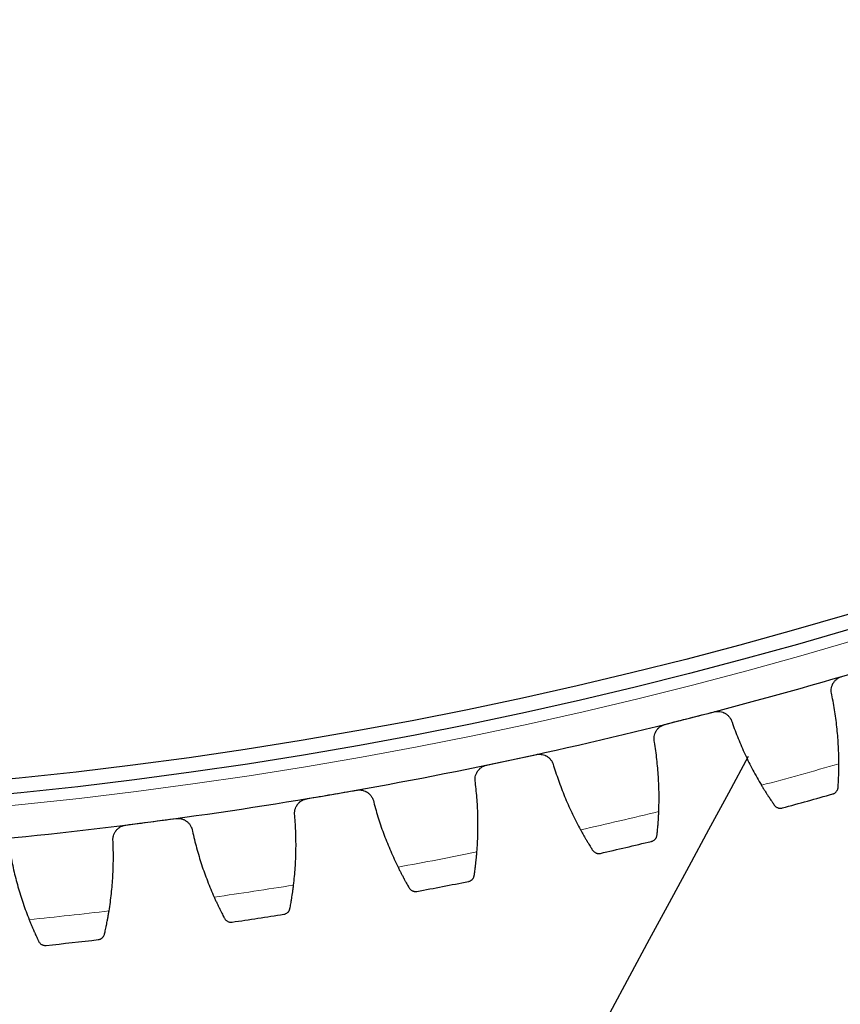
# Model space of a CAD drawing. Header units: inches. Extents: x 0 to 20790, y -12 to 14700.
# Tile 209 of 256: x 10049 to 10161, y 3731 to 3865. Entities that reach past the tile are written whole.
import ezdxf

# ---------------------------------------------------------------- set-up
doc = ezdxf.new("R2010")
doc.units = ezdxf.units.IN
doc.layers.add('1', color=7, linetype='Continuous', true_color=0xffffff)
doc.layers.add('254', color=7, linetype='Continuous', true_color=0xffffff)
doc.styles.add('latin_extended', font='simplex.shx')
doc.dimstyles.get("Standard").update_dxf_attribs({"dimtxt": 0.18, "dimasz": 0.18, "dimexe": 0.18, "dimexo": 0.0625, "dimgap": 0.09, "dimtad": 0, "dimtih": 1, "dimtoh": 1, "dimdec": 4, "dimzin": 0, "dimdsep": 46, "dimtxsty": 'Standard', "dimcen": 0.09, "dimadec": 0, "dimazin": 0, "dimtfac": 1, "dimtdec": 4, "dimtofl": 0, "dimtmove": 0, "dimatfit": 3, "dimfxl": 1, "dimtolj": 1, "dimtzin": 0, "dimarcsym": 0})

# ---------------------------------------------------------------- blocks, each defined once
blk = doc.blocks.new('_U8')
at = {"layer": '254', "color": 3, "linetype": 'Continuous', "lineweight": 13, "transparency": 16777216}
for p, q in [((9493.49, 3791.87), (9493.49, 2789.37)), ((10479.49, 3791.87), (10479.49, 2789.37)), ((9615.99, 2824.37), (10356.99, 2824.37))]:
    blk.add_line(p, q, dxfattribs=at)
at = {"layer": '254', "color": 3, "transparency": 16777216}
for points in [[(9615.99, 2844.79), (9615.99, 2803.96), (9493.49, 2824.37)], [(10356.99, 2803.96), (10356.99, 2844.79), (10479.49, 2824.37)]]:
    blk.add_solid(points, dxfattribs=at)
at = {"layer": 'Defpoints', "color": 0, "transparency": 16777216}
for p in [(9493.49, 3826.87), (10479.49, 3826.87), (10479.49, 2824.37)]:
    blk.add_point(p, dxfattribs=at)
at = {"layer": '254', "color": 2, "lineweight": 13, "transparency": 16777216, "insert": (9831.91, 3008.12), "char_height": 122.5, "attachment_point": 1, "style": 'latin_extended'}
blk.add_mtext('\\A1;986', dxfattribs=at)
blk = doc.blocks.new('_U9')
at = {"layer": '254', "color": 3, "linetype": 'Continuous', "lineweight": 13, "transparency": 16777216}
for p, q in [((9311.49, 3836.87), (9311.49, 2509.37)), ((10661.49, 3836.87), (10661.49, 2509.37)), ((9433.99, 2544.37), (10538.99, 2544.37))]:
    blk.add_line(p, q, dxfattribs=at)
at = {"layer": '254', "color": 3, "transparency": 16777216}
for points in [[(9433.99, 2564.79), (9433.99, 2523.96), (9311.49, 2544.37)], [(10538.99, 2523.96), (10538.99, 2564.79), (10661.49, 2544.37)]]:
    blk.add_solid(points, dxfattribs=at)
at = {"layer": 'Defpoints', "color": 0, "transparency": 16777216}
for p in [(9311.49, 3871.87), (10661.49, 3871.87), (10661.49, 2544.37)]:
    blk.add_point(p, dxfattribs=at)
at = {"layer": '254', "color": 2, "lineweight": 13, "transparency": 16777216, "insert": (9782.32, 2728.12), "char_height": 122.5, "attachment_point": 1, "style": 'latin_extended'}
blk.add_mtext('\\A1;1350', dxfattribs=at)

msp = doc.modelspace()

# ---------------------------------------------------------------- linework, layer by layer
at = {"layer": '1', "color": 110, "linetype": 'Continuous', "lineweight": 13}
msp.add_circle((9986.49, 4371.874), 616.6, dxfattribs=at)
at = {"layer": '1', "color": 2, "linetype": 'Continuous', "lineweight": 25}
for radius in [615, 613]:
    msp.add_circle((9986.49, 4371.874), radius, dxfattribs=at)
for radius, start, end in [(621, 284.33121, 286.624204), (621, 282.038217, 284.33121), (621, 279.745223, 282.038217), (621, 277.452229, 279.745223), (636, 285.156782, 285.798632), (621, 275.159236, 277.452229), (636, 282.863788, 283.505639), (636, 280.570794, 281.212645), (636, 278.277801, 278.919651), (636, 275.984807, 276.626658)]:
    msp.add_arc((9986.49, 4371.874), radius, start, end, dxfattribs=at)
at = {"layer": '1', "color": 110, "linetype": 'Continuous', "lineweight": 13}
for start, end in [(284.983346, 285.972068), (282.690353, 283.679074), (280.397359, 281.38608), (278.104366, 279.093087), (275.811372, 276.800093)]:
    msp.add_arc((9986.49, 4371.874), 632.294, start, end, dxfattribs=at)
at = {"layer": '1', "color": 2, "linetype": 'Continuous', "lineweight": 25}
for points, knots in [([(10054.65, 3404.718), (10112.808, 3512.353), (10184.653, 3645.32), (10256.498, 3778.287), (10270.186, 3803.619)], [0, 0, 0, 0, 0.8094854, 1, 1, 1, 1]), ([(10159.512, 3773.376), (10159.476, 3773.5), (10159.453, 3773.625), (10159.436, 3773.816), (10159.433, 3773.88), (10159.434, 3773.976), (10159.435, 3774.008), (10159.438, 3774.073), (10159.441, 3774.105), (10159.457, 3774.265), (10159.483, 3774.391), (10159.539, 3774.576), (10159.561, 3774.637), (10159.598, 3774.727), (10159.612, 3774.757), (10159.639, 3774.816), (10159.654, 3774.845), (10159.731, 3774.988), (10159.803, 3775.096), (10159.906, 3775.223), (10159.927, 3775.248), (10159.972, 3775.297), (10159.994, 3775.321), (10160.064, 3775.391), (10160.113, 3775.435), (10160.265, 3775.56), (10160.374, 3775.633), (10160.521, 3775.712), (10160.551, 3775.727), (10160.611, 3775.755), (10160.642, 3775.768), (10160.734, 3775.806), (10160.797, 3775.829), (10160.861, 3775.848)], [0, 0, 0, 0, 0.125, 0.125, 0.1875, 0.1875, 0.21875, 0.21875, 0.25, 0.25, 0.375, 0.375, 0.4375, 0.4375, 0.46875, 0.46875, 0.5, 0.5, 0.625, 0.625, 0.65625, 0.65625, 0.6875, 0.6875, 0.75, 0.75, 0.875, 0.875, 0.90625, 0.90625, 0.9375, 0.9375, 1, 1, 1, 1]), ([(10143.534, 3771.05), (10143.599, 3771.066), (10143.729, 3771.093), (10143.926, 3771.113), (10144.058, 3771.113), (10144.157, 3771.108), (10144.19, 3771.106), (10144.256, 3771.1), (10144.289, 3771.096), (10144.452, 3771.071), (10144.579, 3771.04), (10144.733, 3770.985), (10144.764, 3770.973), (10144.809, 3770.954), (10144.824, 3770.947), (10144.854, 3770.934), (10144.929, 3770.9), (10145.058, 3770.831), (10145.166, 3770.759), (10145.27, 3770.683), (10145.32, 3770.641), (10145.465, 3770.511), (10145.552, 3770.416), (10145.667, 3770.262), (10145.703, 3770.209), (10145.753, 3770.127), (10145.769, 3770.099), (10145.8, 3770.042), (10145.815, 3770.014), (10145.885, 3769.869), (10145.93, 3769.749), (10145.963, 3769.624)], [0, 0, 0, 0, 0.0625, 0.125, 0.1875, 0.1875, 0.21875, 0.21875, 0.25, 0.25, 0.375, 0.375, 0.40625, 0.40625, 0.421875, 0.421875, 0.4375, 0.5, 0.5625, 0.5625, 0.625, 0.625, 0.75, 0.75, 0.8125, 0.8125, 0.84375, 0.84375, 0.875, 0.875, 1, 1, 1, 1]), ([(10135.428, 3766.933), (10135.397, 3767.058), (10135.379, 3767.184), (10135.369, 3767.375), (10135.369, 3767.439), (10135.373, 3767.535), (10135.376, 3767.568), (10135.382, 3767.632), (10135.386, 3767.664), (10135.409, 3767.824), (10135.439, 3767.948), (10135.503, 3768.131), (10135.527, 3768.19), (10135.568, 3768.279), (10135.582, 3768.309), (10135.613, 3768.367), (10135.628, 3768.395), (10135.711, 3768.535), (10135.787, 3768.64), (10135.895, 3768.762), (10135.918, 3768.786), (10135.964, 3768.834), (10135.988, 3768.857), (10136.06, 3768.924), (10136.111, 3768.966), (10136.268, 3769.085), (10136.38, 3769.154), (10136.53, 3769.226), (10136.56, 3769.24), (10136.622, 3769.266), (10136.653, 3769.278), (10136.746, 3769.312), (10136.81, 3769.332), (10136.875, 3769.349)], [0, 0, 0, 0, 0.125, 0.125, 0.1875, 0.1875, 0.21875, 0.21875, 0.25, 0.25, 0.375, 0.375, 0.4375, 0.4375, 0.46875, 0.46875, 0.5, 0.5, 0.625, 0.625, 0.65625, 0.65625, 0.6875, 0.6875, 0.75, 0.75, 0.875, 0.875, 0.90625, 0.90625, 0.9375, 0.9375, 1, 1, 1, 1]), ([(10119.37, 3765.248), (10119.435, 3765.262), (10119.566, 3765.283), (10119.763, 3765.295), (10119.895, 3765.29), (10119.994, 3765.281), (10120.027, 3765.278), (10120.093, 3765.268), (10120.126, 3765.263), (10120.288, 3765.233), (10120.413, 3765.196), (10120.565, 3765.135), (10120.595, 3765.122), (10120.64, 3765.101), (10120.655, 3765.094), (10120.684, 3765.079), (10120.757, 3765.042), (10120.884, 3764.968), (10120.988, 3764.892), (10121.089, 3764.811), (10121.138, 3764.768), (10121.278, 3764.632), (10121.36, 3764.533), (10121.469, 3764.375), (10121.503, 3764.321), (10121.55, 3764.237), (10121.565, 3764.208), (10121.594, 3764.15), (10121.607, 3764.121), (10121.672, 3763.974), (10121.711, 3763.852), (10121.739, 3763.726)], [0, 0, 0, 0, 0.0625, 0.125, 0.1875, 0.1875, 0.21875, 0.21875, 0.25, 0.25, 0.375, 0.375, 0.40625, 0.40625, 0.421875, 0.421875, 0.4375, 0.5, 0.5625, 0.5625, 0.625, 0.625, 0.75, 0.75, 0.8125, 0.8125, 0.84375, 0.84375, 0.875, 0.875, 1, 1, 1, 1]), ([(10111.105, 3761.458), (10111.079, 3761.585), (10111.066, 3761.712), (10111.064, 3761.903), (10111.067, 3761.967), (10111.075, 3762.063), (10111.078, 3762.095), (10111.087, 3762.159), (10111.092, 3762.191), (10111.122, 3762.349), (10111.157, 3762.472), (10111.228, 3762.652), (10111.254, 3762.711), (10111.299, 3762.798), (10111.315, 3762.827), (10111.347, 3762.883), (10111.364, 3762.911), (10111.452, 3763.048), (10111.532, 3763.15), (10111.645, 3763.268), (10111.669, 3763.291), (10111.717, 3763.336), (10111.741, 3763.358), (10111.817, 3763.423), (10111.869, 3763.463), (10112.031, 3763.575), (10112.145, 3763.639), (10112.298, 3763.706), (10112.329, 3763.718), (10112.391, 3763.742), (10112.423, 3763.753), (10112.518, 3763.783), (10112.582, 3763.8), (10112.648, 3763.814)], [0, 0, 0, 0, 0.125, 0.125, 0.1875, 0.1875, 0.21875, 0.21875, 0.25, 0.25, 0.375, 0.375, 0.4375, 0.4375, 0.46875, 0.46875, 0.5, 0.5, 0.625, 0.625, 0.65625, 0.65625, 0.6875, 0.6875, 0.75, 0.75, 0.875, 0.875, 0.90625, 0.90625, 0.9375, 0.9375, 1, 1, 1, 1]), ([(10160.372, 3760.794), (10160.378, 3760.883), (10160.384, 3760.978), (10160.396, 3761.182), (10160.409, 3761.398), (10160.421, 3761.638), (10160.429, 3761.797), (10160.43, 3761.829), (10160.433, 3761.894), (10160.434, 3761.927), (10160.439, 3762.026), (10160.441, 3762.094), (10160.449, 3762.299), (10160.454, 3762.44), (10160.462, 3762.729), (10160.466, 3762.878), (10160.471, 3763.107), (10160.472, 3763.185), (10160.474, 3763.302), (10160.474, 3763.342), (10160.475, 3763.421), (10160.476, 3763.461), (10160.477, 3763.661), (10160.478, 3763.824), (10160.478, 3763.989)], [0, 0, 0, 0, 0.125, 0.125, 0.25, 0.375, 0.375, 0.40625, 0.40625, 0.4375, 0.4375, 0.5, 0.5, 0.625, 0.625, 0.75, 0.75, 0.8125, 0.8125, 0.84375, 0.84375, 0.875, 0.875, 1, 1, 1, 1]), ([(10094.993, 3760.417), (10095.059, 3760.428), (10095.19, 3760.444), (10095.388, 3760.448), (10095.519, 3760.438), (10095.618, 3760.426), (10095.651, 3760.42), (10095.716, 3760.409), (10095.749, 3760.402), (10095.909, 3760.365), (10096.033, 3760.323), (10096.182, 3760.256), (10096.212, 3760.242), (10096.256, 3760.219), (10096.27, 3760.212), (10096.299, 3760.196), (10096.371, 3760.156), (10096.494, 3760.077), (10096.595, 3759.997), (10096.693, 3759.912), (10096.74, 3759.867), (10096.874, 3759.725), (10096.953, 3759.623), (10097.055, 3759.461), (10097.087, 3759.406), (10097.131, 3759.319), (10097.144, 3759.29), (10097.171, 3759.231), (10097.183, 3759.202), (10097.241, 3759.052), (10097.276, 3758.929), (10097.299, 3758.802)], [0, 0, 0, 0, 0.0625, 0.125, 0.1875, 0.1875, 0.21875, 0.21875, 0.25, 0.25, 0.375, 0.375, 0.40625, 0.40625, 0.421875, 0.421875, 0.4375, 0.5, 0.5625, 0.5625, 0.625, 0.625, 0.75, 0.75, 0.8125, 0.8125, 0.84375, 0.84375, 0.875, 0.875, 1, 1, 1, 1]), ([(10149.963, 3761.078), (10150.048, 3760.936), (10150.132, 3760.797), (10150.297, 3760.526), (10150.461, 3760.262), (10150.621, 3760.01), (10150.739, 3759.826), (10150.778, 3759.765), (10150.836, 3759.675), (10150.855, 3759.646), (10150.893, 3759.587), (10150.912, 3759.558), (10151.006, 3759.414), (10151.151, 3759.195), (10151.285, 3758.995), (10151.414, 3758.805), (10151.475, 3758.715), (10151.548, 3758.608), (10151.562, 3758.587), (10151.591, 3758.546), (10151.633, 3758.486), (10151.672, 3758.429), (10151.697, 3758.392)], [0, 0, 0, 0, 0.125, 0.125, 0.25, 0.375, 0.375, 0.4375, 0.4375, 0.46875, 0.46875, 0.5, 0.5, 0.625, 0.75, 0.75, 0.875, 0.875, 0.90625, 0.90625, 0.9375, 1, 1, 1, 1]), ([(10159.646, 3759.9), (10159.648, 3759.9), (10159.649, 3759.9), (10159.652, 3759.901), (10159.653, 3759.902), (10159.657, 3759.903), (10159.666, 3759.905), (10159.686, 3759.912), (10159.725, 3759.925), (10159.758, 3759.938), (10159.823, 3759.967), (10159.865, 3759.989), (10159.986, 3760.065), (10160.06, 3760.128), (10160.158, 3760.24), (10160.189, 3760.28), (10160.23, 3760.345), (10160.244, 3760.368), (10160.268, 3760.414), (10160.28, 3760.438), (10160.313, 3760.513), (10160.331, 3760.565), (10160.358, 3760.676), (10160.367, 3760.734), (10160.372, 3760.794)], [0, 0, 0, 0, 0.0039063, 0.0039063, 0.0078125, 0.0078125, 0.015625, 0.03125, 0.0625, 0.125, 0.125, 0.25, 0.25, 0.5, 0.5, 0.625, 0.625, 0.6875, 0.6875, 0.75, 0.75, 0.875, 0.875, 1, 1, 1, 1]), ([(10086.583, 3756.961), (10086.562, 3757.089), (10086.554, 3757.216), (10086.56, 3757.407), (10086.565, 3757.471), (10086.577, 3757.566), (10086.582, 3757.598), (10086.593, 3757.662), (10086.599, 3757.694), (10086.635, 3757.851), (10086.675, 3757.973), (10086.753, 3758.149), (10086.782, 3758.207), (10086.83, 3758.292), (10086.847, 3758.32), (10086.882, 3758.376), (10086.9, 3758.403), (10086.993, 3758.536), (10087.077, 3758.634), (10087.195, 3758.748), (10087.219, 3758.77), (10087.269, 3758.813), (10087.295, 3758.834), (10087.373, 3758.895), (10087.426, 3758.934), (10087.592, 3759.039), (10087.709, 3759.099), (10087.864, 3759.159), (10087.896, 3759.17), (10087.959, 3759.191), (10087.991, 3759.201), (10088.087, 3759.228), (10088.152, 3759.242), (10088.218, 3759.254)], [0, 0, 0, 0, 0.125, 0.125, 0.1875, 0.1875, 0.21875, 0.21875, 0.25, 0.25, 0.375, 0.375, 0.4375, 0.4375, 0.46875, 0.46875, 0.5, 0.5, 0.625, 0.625, 0.65625, 0.65625, 0.6875, 0.6875, 0.75, 0.75, 0.875, 0.875, 0.90625, 0.90625, 0.9375, 0.9375, 1, 1, 1, 1]), ([(10135.783, 3754.327), (10135.793, 3754.415), (10135.803, 3754.51), (10135.823, 3754.713), (10135.845, 3754.928), (10135.867, 3755.168), (10135.88, 3755.326), (10135.883, 3755.358), (10135.889, 3755.423), (10135.891, 3755.456), (10135.9, 3755.555), (10135.905, 3755.622), (10135.921, 3755.827), (10135.932, 3755.967), (10135.952, 3756.257), (10135.961, 3756.405), (10135.975, 3756.634), (10135.979, 3756.711), (10135.986, 3756.828), (10135.988, 3756.868), (10135.992, 3756.947), (10135.994, 3756.987), (10136.004, 3757.187), (10136.011, 3757.35), (10136.017, 3757.515)], [0, 0, 0, 0, 0.125, 0.125, 0.25, 0.375, 0.375, 0.40625, 0.40625, 0.4375, 0.4375, 0.5, 0.5, 0.625, 0.625, 0.75, 0.75, 0.8125, 0.8125, 0.84375, 0.84375, 0.875, 0.875, 1, 1, 1, 1]), ([(10151.697, 3758.392), (10151.732, 3758.342), (10151.77, 3758.298), (10151.85, 3758.218), (10151.891, 3758.183), (10151.978, 3758.12), (10152.023, 3758.093), (10152.115, 3758.047), (10152.162, 3758.028), (10152.258, 3757.997), (10152.306, 3757.985), (10152.402, 3757.969), (10152.45, 3757.965), (10152.546, 3757.963), (10152.593, 3757.965), (10152.664, 3757.974), (10152.699, 3757.979), (10152.74, 3757.988), (10152.76, 3757.993), (10152.768, 3757.995), (10152.774, 3757.997), (10152.777, 3757.998), (10152.78, 3757.998)], [0, 0, 0, 0, 0.125, 0.125, 0.25, 0.25, 0.375, 0.375, 0.5, 0.5, 0.625, 0.625, 0.75, 0.75, 0.875, 0.875, 0.9375, 0.96875, 0.984375, 0.9921875, 0.9921875, 1, 1, 1, 1]), ([(10070.442, 3756.565), (10070.508, 3756.574), (10070.64, 3756.585), (10070.838, 3756.581), (10070.969, 3756.566), (10071.067, 3756.549), (10071.099, 3756.543), (10071.164, 3756.528), (10071.196, 3756.52), (10071.355, 3756.477), (10071.477, 3756.43), (10071.624, 3756.357), (10071.653, 3756.342), (10071.696, 3756.318), (10071.71, 3756.309), (10071.738, 3756.292), (10071.808, 3756.25), (10071.928, 3756.166), (10072.026, 3756.082), (10072.12, 3755.993), (10072.165, 3755.946), (10072.294, 3755.799), (10072.368, 3755.694), (10072.465, 3755.528), (10072.494, 3755.471), (10072.534, 3755.383), (10072.547, 3755.354), (10072.571, 3755.294), (10072.582, 3755.263), (10072.634, 3755.111), (10072.664, 3754.987), (10072.682, 3754.859)], [0, 0, 0, 0, 0.0625, 0.125, 0.1875, 0.1875, 0.21875, 0.21875, 0.25, 0.25, 0.375, 0.375, 0.40625, 0.40625, 0.421875, 0.421875, 0.4375, 0.5, 0.5625, 0.5625, 0.625, 0.625, 0.75, 0.75, 0.8125, 0.8125, 0.84375, 0.84375, 0.875, 0.875, 1, 1, 1, 1]), ([(10061.9, 3753.449), (10061.885, 3753.577), (10061.882, 3753.705), (10061.895, 3753.895), (10061.903, 3753.959), (10061.918, 3754.054), (10061.925, 3754.085), (10061.938, 3754.149), (10061.946, 3754.18), (10061.988, 3754.336), (10062.033, 3754.456), (10062.118, 3754.629), (10062.149, 3754.686), (10062.201, 3754.769), (10062.219, 3754.796), (10062.255, 3754.85), (10062.275, 3754.877), (10062.373, 3755.006), (10062.461, 3755.101), (10062.584, 3755.209), (10062.609, 3755.231), (10062.66, 3755.272), (10062.686, 3755.292), (10062.767, 3755.35), (10062.822, 3755.386), (10062.992, 3755.485), (10063.111, 3755.54), (10063.269, 3755.594), (10063.301, 3755.604), (10063.365, 3755.622), (10063.397, 3755.631), (10063.494, 3755.653), (10063.56, 3755.665), (10063.626, 3755.674)], [0, 0, 0, 0, 0.125, 0.125, 0.1875, 0.1875, 0.21875, 0.21875, 0.25, 0.25, 0.375, 0.375, 0.4375, 0.4375, 0.46875, 0.46875, 0.5, 0.5, 0.625, 0.625, 0.65625, 0.65625, 0.6875, 0.6875, 0.75, 0.75, 0.875, 0.875, 0.90625, 0.90625, 0.9375, 0.9375, 1, 1, 1, 1]), ([(10125.394, 3755.026), (10125.473, 3754.881), (10125.552, 3754.739), (10125.706, 3754.462), (10125.86, 3754.191), (10126.009, 3753.933), (10126.12, 3753.744), (10126.156, 3753.682), (10126.211, 3753.59), (10126.229, 3753.56), (10126.264, 3753.499), (10126.282, 3753.47), (10126.37, 3753.322), (10126.506, 3753.097), (10126.632, 3752.892), (10126.753, 3752.697), (10126.811, 3752.605), (10126.879, 3752.495), (10126.893, 3752.474), (10126.92, 3752.432), (10126.959, 3752.37), (10126.996, 3752.311), (10127.02, 3752.274)], [0, 0, 0, 0, 0.125, 0.125, 0.25, 0.375, 0.375, 0.4375, 0.4375, 0.46875, 0.46875, 0.5, 0.5, 0.625, 0.75, 0.75, 0.875, 0.875, 0.90625, 0.90625, 0.9375, 1, 1, 1, 1]), ([(10135.023, 3753.462), (10135.024, 3753.462), (10135.025, 3753.462), (10135.028, 3753.463), (10135.03, 3753.463), (10135.034, 3753.465), (10135.043, 3753.467), (10135.063, 3753.472), (10135.103, 3753.484), (10135.136, 3753.496), (10135.202, 3753.522), (10135.245, 3753.543), (10135.369, 3753.614), (10135.445, 3753.673), (10135.548, 3753.781), (10135.58, 3753.82), (10135.624, 3753.883), (10135.638, 3753.905), (10135.665, 3753.951), (10135.678, 3753.975), (10135.713, 3754.048), (10135.733, 3754.1), (10135.765, 3754.209), (10135.777, 3754.266), (10135.783, 3754.327)], [0, 0, 0, 0, 0.0039062, 0.0039062, 0.0078125, 0.0078125, 0.015625, 0.03125, 0.0625, 0.125, 0.125, 0.25, 0.25, 0.5, 0.5, 0.625, 0.625, 0.6875, 0.6875, 0.75, 0.75, 0.875, 0.875, 1, 1, 1, 1]), ([(10127.02, 3752.274), (10127.053, 3752.222), (10127.089, 3752.176), (10127.165, 3752.093), (10127.205, 3752.056), (10127.29, 3751.99), (10127.334, 3751.962), (10127.424, 3751.912), (10127.47, 3751.891), (10127.564, 3751.856), (10127.612, 3751.842), (10127.707, 3751.823), (10127.755, 3751.816), (10127.85, 3751.81), (10127.898, 3751.811), (10127.969, 3751.817), (10128.004, 3751.821), (10128.045, 3751.828), (10128.065, 3751.832), (10128.074, 3751.834), (10128.08, 3751.835), (10128.083, 3751.836), (10128.086, 3751.837)], [0, 0, 0, 0, 0.125, 0.125, 0.25, 0.25, 0.375, 0.375, 0.5, 0.5, 0.625, 0.625, 0.75, 0.75, 0.875, 0.875, 0.9375, 0.96875, 0.984375, 0.9921875, 0.9921875, 1, 1, 1, 1]), ([(10110.956, 3748.848), (10110.969, 3748.936), (10110.983, 3749.03), (10111.011, 3749.232), (10111.041, 3749.446), (10111.073, 3749.686), (10111.093, 3749.843), (10111.097, 3749.875), (10111.105, 3749.939), (10111.109, 3749.972), (10111.121, 3750.071), (10111.129, 3750.138), (10111.154, 3750.341), (10111.17, 3750.482), (10111.201, 3750.77), (10111.217, 3750.918), (10111.24, 3751.146), (10111.247, 3751.223), (10111.258, 3751.34), (10111.262, 3751.379), (10111.269, 3751.458), (10111.273, 3751.498), (10111.291, 3751.697), (10111.304, 3751.86), (10111.317, 3752.024)], [0, 0, 0, 0, 0.125, 0.125, 0.25, 0.375, 0.375, 0.40625, 0.40625, 0.4375, 0.4375, 0.5, 0.5, 0.625, 0.625, 0.75, 0.75, 0.8125, 0.8125, 0.84375, 0.84375, 0.875, 0.875, 1, 1, 1, 1]), ([(10100.603, 3749.963), (10100.676, 3749.814), (10100.749, 3749.67), (10100.893, 3749.386), (10101.035, 3749.11), (10101.174, 3748.846), (10101.277, 3748.653), (10101.311, 3748.589), (10101.361, 3748.495), (10101.378, 3748.464), (10101.412, 3748.402), (10101.428, 3748.372), (10101.51, 3748.221), (10101.637, 3747.991), (10101.755, 3747.781), (10101.868, 3747.581), (10101.922, 3747.486), (10101.986, 3747.375), (10101.999, 3747.352), (10102.023, 3747.309), (10102.06, 3747.246), (10102.095, 3747.186), (10102.118, 3747.147)], [0, 0, 0, 0, 0.125, 0.125, 0.25, 0.375, 0.375, 0.4375, 0.4375, 0.46875, 0.46875, 0.5, 0.5, 0.625, 0.75, 0.75, 0.875, 0.875, 0.90625, 0.90625, 0.9375, 1, 1, 1, 1]), ([(10110.161, 3748.014), (10110.163, 3748.014), (10110.164, 3748.015), (10110.167, 3748.015), (10110.168, 3748.016), (10110.173, 3748.017), (10110.181, 3748.018), (10110.202, 3748.023), (10110.242, 3748.033), (10110.276, 3748.044), (10110.343, 3748.067), (10110.386, 3748.086), (10110.513, 3748.152), (10110.592, 3748.208), (10110.699, 3748.312), (10110.732, 3748.35), (10110.779, 3748.412), (10110.794, 3748.433), (10110.823, 3748.477), (10110.836, 3748.501), (10110.875, 3748.572), (10110.897, 3748.623), (10110.933, 3748.731), (10110.947, 3748.788), (10110.956, 3748.848)], [0, 0, 0, 0, 0.0039062, 0.0039062, 0.0078125, 0.0078125, 0.015625, 0.03125, 0.0625, 0.125, 0.125, 0.25, 0.25, 0.5, 0.5, 0.625, 0.625, 0.6875, 0.6875, 0.75, 0.75, 0.875, 0.875, 1, 1, 1, 1]), ([(10085.929, 3744.367), (10085.946, 3744.454), (10085.963, 3744.548), (10086, 3744.749), (10086.039, 3744.962), (10086.08, 3745.199), (10086.106, 3745.355), (10086.111, 3745.387), (10086.122, 3745.451), (10086.127, 3745.484), (10086.143, 3745.582), (10086.154, 3745.649), (10086.187, 3745.851), (10086.208, 3745.991), (10086.251, 3746.277), (10086.273, 3746.425), (10086.305, 3746.651), (10086.315, 3746.728), (10086.331, 3746.845), (10086.336, 3746.884), (10086.347, 3746.962), (10086.352, 3747.002), (10086.378, 3747.201), (10086.398, 3747.362), (10086.418, 3747.526)], [0, 0, 0, 0, 0.125, 0.125, 0.25, 0.375, 0.375, 0.40625, 0.40625, 0.4375, 0.4375, 0.5, 0.5, 0.625, 0.625, 0.75, 0.75, 0.8125, 0.8125, 0.84375, 0.84375, 0.875, 0.875, 1, 1, 1, 1]), ([(10102.118, 3747.147), (10102.148, 3747.095), (10102.182, 3747.047), (10102.255, 3746.961), (10102.294, 3746.923), (10102.376, 3746.853), (10102.418, 3746.823), (10102.506, 3746.769), (10102.552, 3746.747), (10102.645, 3746.708), (10102.692, 3746.693), (10102.786, 3746.669), (10102.834, 3746.661), (10102.929, 3746.651), (10102.976, 3746.65), (10103.047, 3746.653), (10103.083, 3746.656), (10103.124, 3746.661), (10103.144, 3746.664), (10103.153, 3746.666), (10103.159, 3746.667), (10103.162, 3746.667), (10103.165, 3746.668)], [0, 0, 0, 0, 0.125, 0.125, 0.25, 0.25, 0.375, 0.375, 0.5, 0.5, 0.625, 0.625, 0.75, 0.75, 0.875, 0.875, 0.9375, 0.96875, 0.984375, 0.9921875, 0.9921875, 1, 1, 1, 1]), ([(10075.629, 3745.895), (10075.696, 3745.744), (10075.763, 3745.596), (10075.895, 3745.308), (10076.027, 3745.026), (10076.155, 3744.756), (10076.25, 3744.559), (10076.281, 3744.494), (10076.328, 3744.398), (10076.344, 3744.366), (10076.375, 3744.303), (10076.39, 3744.272), (10076.466, 3744.119), (10076.583, 3743.883), (10076.693, 3743.669), (10076.797, 3743.465), (10076.848, 3743.368), (10076.907, 3743.254), (10076.919, 3743.231), (10076.942, 3743.187), (10076.977, 3743.122), (10077.009, 3743.061), (10077.03, 3743.021)], [0, 0, 0, 0, 0.125, 0.125, 0.25, 0.375, 0.375, 0.4375, 0.4375, 0.46875, 0.46875, 0.5, 0.5, 0.625, 0.75, 0.75, 0.875, 0.875, 0.90625, 0.90625, 0.9375, 1, 1, 1, 1]), ([(10085.102, 3743.566), (10085.103, 3743.566), (10085.105, 3743.566), (10085.108, 3743.567), (10085.109, 3743.567), (10085.113, 3743.568), (10085.122, 3743.569), (10085.143, 3743.573), (10085.183, 3743.581), (10085.218, 3743.591), (10085.285, 3743.612), (10085.33, 3743.629), (10085.459, 3743.689), (10085.54, 3743.743), (10085.651, 3743.842), (10085.686, 3743.878), (10085.735, 3743.938), (10085.751, 3743.959), (10085.781, 3744.002), (10085.796, 3744.025), (10085.837, 3744.095), (10085.861, 3744.145), (10085.901, 3744.251), (10085.918, 3744.307), (10085.929, 3744.367)], [0, 0, 0, 0, 0.0039063, 0.0039063, 0.0078125, 0.0078125, 0.015625, 0.03125, 0.0625, 0.125, 0.125, 0.25, 0.25, 0.5, 0.5, 0.625, 0.625, 0.6875, 0.6875, 0.75, 0.75, 0.875, 0.875, 1, 1, 1, 1]), ([(10050.513, 3742.83), (10050.574, 3742.676), (10050.635, 3742.526), (10050.755, 3742.232), (10050.875, 3741.945), (10050.992, 3741.671), (10051.079, 3741.47), (10051.108, 3741.404), (10051.151, 3741.306), (10051.166, 3741.274), (10051.194, 3741.21), (10051.208, 3741.178), (10051.278, 3741.021), (10051.385, 3740.782), (10051.486, 3740.563), (10051.583, 3740.355), (10051.629, 3740.256), (10051.684, 3740.139), (10051.695, 3740.116), (10051.716, 3740.071), (10051.748, 3740.005), (10051.778, 3739.942), (10051.797, 3739.902)], [0, 0, 0, 0, 0.125, 0.125, 0.25, 0.375, 0.375, 0.4375, 0.4375, 0.46875, 0.46875, 0.5, 0.5, 0.625, 0.75, 0.75, 0.875, 0.875, 0.90625, 0.90625, 0.9375, 1, 1, 1, 1]), ([(10060.743, 3740.891), (10060.763, 3740.977), (10060.785, 3741.071), (10060.829, 3741.269), (10060.876, 3741.481), (10060.927, 3741.716), (10060.959, 3741.872), (10060.966, 3741.903), (10060.979, 3741.967), (10060.986, 3741.999), (10061.006, 3742.096), (10061.019, 3742.163), (10061.06, 3742.364), (10061.087, 3742.502), (10061.141, 3742.787), (10061.169, 3742.933), (10061.21, 3743.159), (10061.223, 3743.235), (10061.244, 3743.35), (10061.251, 3743.389), (10061.264, 3743.467), (10061.271, 3743.507), (10061.305, 3743.704), (10061.331, 3743.865), (10061.358, 3744.028)], [0, 0, 0, 0, 0.125, 0.125, 0.25, 0.375, 0.375, 0.40625, 0.40625, 0.4375, 0.4375, 0.5, 0.5, 0.625, 0.625, 0.75, 0.75, 0.8125, 0.8125, 0.84375, 0.84375, 0.875, 0.875, 1, 1, 1, 1]), ([(10077.03, 3743.021), (10077.058, 3742.968), (10077.09, 3742.919), (10077.16, 3742.83), (10077.197, 3742.79), (10077.276, 3742.717), (10077.317, 3742.685), (10077.403, 3742.628), (10077.448, 3742.604), (10077.539, 3742.561), (10077.585, 3742.544), (10077.679, 3742.517), (10077.726, 3742.507), (10077.821, 3742.493), (10077.868, 3742.49), (10077.939, 3742.49), (10077.975, 3742.491), (10078.016, 3742.495), (10078.037, 3742.498), (10078.045, 3742.499), (10078.051, 3742.5), (10078.054, 3742.5), (10078.057, 3742.5)], [0, 0, 0, 0, 0.125, 0.125, 0.25, 0.25, 0.375, 0.375, 0.5, 0.5, 0.625, 0.625, 0.75, 0.75, 0.875, 0.875, 0.9375, 0.96875, 0.984375, 0.9921875, 0.9921875, 1, 1, 1, 1]), ([(10059.884, 3740.123), (10059.886, 3740.124), (10059.887, 3740.124), (10059.89, 3740.124), (10059.892, 3740.124), (10059.896, 3740.125), (10059.905, 3740.126), (10059.926, 3740.129), (10059.966, 3740.136), (10060.001, 3740.144), (10060.07, 3740.162), (10060.115, 3740.177), (10060.246, 3740.233), (10060.33, 3740.283), (10060.444, 3740.377), (10060.481, 3740.412), (10060.532, 3740.47), (10060.549, 3740.49), (10060.581, 3740.532), (10060.596, 3740.554), (10060.64, 3740.623), (10060.666, 3740.671), (10060.711, 3740.776), (10060.729, 3740.832), (10060.743, 3740.891)], [0, 0, 0, 0, 0.0039062, 0.0039062, 0.0078125, 0.0078125, 0.015625, 0.03125, 0.0625, 0.125, 0.125, 0.25, 0.25, 0.5, 0.5, 0.625, 0.625, 0.6875, 0.6875, 0.75, 0.75, 0.875, 0.875, 1, 1, 1, 1]), ([(10051.797, 3739.902), (10051.824, 3739.848), (10051.854, 3739.798), (10051.92, 3739.706), (10051.955, 3739.664), (10052.031, 3739.589), (10052.071, 3739.555), (10052.155, 3739.495), (10052.198, 3739.468), (10052.287, 3739.422), (10052.333, 3739.403), (10052.425, 3739.372), (10052.472, 3739.36), (10052.566, 3739.343), (10052.613, 3739.338), (10052.685, 3739.335), (10052.72, 3739.335), (10052.762, 3739.337), (10052.782, 3739.339), (10052.791, 3739.34), (10052.797, 3739.34), (10052.8, 3739.341), (10052.803, 3739.341)], [0, 0, 0, 0, 0.125, 0.125, 0.25, 0.25, 0.375, 0.375, 0.5, 0.5, 0.625, 0.625, 0.75, 0.75, 0.875, 0.875, 0.9375, 0.96875, 0.984375, 0.9921875, 0.9921875, 1, 1, 1, 1])]:
    msp.add_open_spline(points, degree=3, knots=knots, dxfattribs=at)
for points in [[(10160.478, 3763.989), (10160.477, 3764.781), (10160.435, 3766.359), (10160.253, 3768.712), (10159.952, 3771.052), (10159.672, 3772.603), (10159.512, 3773.376)], [(10140.205, 3770.199), (10141.315, 3770.483), (10142.425, 3770.766), (10143.534, 3771.05)], [(10136.875, 3769.349), (10137.985, 3769.632), (10139.095, 3769.916), (10140.205, 3770.199)], [(10145.963, 3769.624), (10146.223, 3768.879), (10146.781, 3767.405), (10147.726, 3765.244), (10148.781, 3763.132), (10149.556, 3761.757), (10149.963, 3761.078)], [(10136.017, 3757.515), (10136.048, 3758.306), (10136.07, 3759.884), (10135.982, 3762.243), (10135.774, 3764.593), (10135.557, 3766.154), (10135.428, 3766.933)], [(10148.146, 3764.977), (10090.88, 3658.993), (10033.615, 3553.01), (9976.35, 3447.026)], [(10112.648, 3763.814), (10113.768, 3764.053), (10114.888, 3764.292), (10116.009, 3764.531)], [(10116.009, 3764.531), (10117.129, 3764.77), (10118.25, 3765.009), (10119.37, 3765.248)], [(10121.739, 3763.726), (10121.97, 3762.971), (10122.468, 3761.476), (10123.326, 3759.278), (10124.295, 3757.126), (10125.015, 3755.721), (10125.394, 3755.026)], [(10111.317, 3752.024), (10111.38, 3752.813), (10111.464, 3754.39), (10111.471, 3756.75), (10111.358, 3759.106), (10111.203, 3760.675), (10111.105, 3761.458)], [(10091.605, 3759.835), (10092.735, 3760.029), (10093.864, 3760.223), (10094.993, 3760.417)], [(10088.218, 3759.254), (10089.347, 3759.447), (10090.476, 3759.641), (10091.605, 3759.835)], [(10097.299, 3758.802), (10097.499, 3758.038), (10097.937, 3756.524), (10098.707, 3754.294), (10099.589, 3752.105), (10100.252, 3750.672), (10100.603, 3749.963)], [(10063.626, 3755.674), (10064.762, 3755.823), (10065.898, 3755.971), (10067.034, 3756.12)], [(10067.034, 3756.12), (10068.17, 3756.268), (10069.306, 3756.417), (10070.442, 3756.565)], [(10086.418, 3747.526), (10086.512, 3748.312), (10086.659, 3749.884), (10086.76, 3752.242), (10086.741, 3754.601), (10086.649, 3756.174), (10086.583, 3756.961)], [(10072.682, 3754.859), (10072.851, 3754.088), (10073.228, 3752.558), (10073.908, 3750.299), (10074.702, 3748.076), (10075.307, 3746.618), (10075.629, 3745.895)], [(10061.358, 3744.028), (10061.483, 3744.81), (10061.693, 3746.374), (10061.888, 3748.727), (10061.964, 3751.084), (10061.935, 3752.66), (10061.9, 3753.449)], [(10047.926, 3751.905), (10048.065, 3751.127), (10048.38, 3749.583), (10048.969, 3747.299), (10049.673, 3745.046), (10050.22, 3743.565), (10050.513, 3742.83)]]:
    msp.add_open_spline(points, degree=3, dxfattribs=at)

# ---------------------------------------------------------------- dimensions: what is measured, and where the dimension line sits
at = {"layer": '254', "color": 2, "linetype": 'Continuous', "lineweight": 13}
for base, p1, p2, picture, middle in [((10661.49, 2544.374), (9311.49, 3871.874), (10661.49, 3871.874), '_U9', (9986.49, 2544.374)), ((10479.49, 2824.374), (9493.49, 3826.874), (10479.49, 3826.874), '_U8', (9986.49, 2824.374))]:
    dim = msp.add_linear_dim(base=base, p1=p1, p2=p2, dimstyle='Standard', override={"dimscale": 35, "dimtxt": 3.5, "dimasz": 3.5, "dimexe": 1, "dimexo": 1, "dimgap": 1.75, "dimtad": 1, "dimtih": 1, "dimtoh": 0, "dimdec": 0, "dimlfac": 1, "dimzin": 8, "dimdsep": 46, "dimlunit": 2, "dimtxsty": 'latin_extended', "dimsah": 1, "dimse1": 0, "dimse2": 0, "dimsd1": 0, "dimsd2": 0, "dimclrd": 3, "dimclre": 3, "dimclrt": 2, "dimtol": 0, "dimtm": -0.1, "dimtfac": 0.714286, "dimtdec": 3, "dimtofl": 1, "dimtmove": 0, "dimtzin": 8, "dimlwd": 13, "dimlwe": 13}, dxfattribs=at)
    dim.commit()
    dim.dimension.update_dxf_attribs({"geometry": picture, "text_midpoint": middle, "dimtype": 160})

doc.saveas('drawing.dxf')
